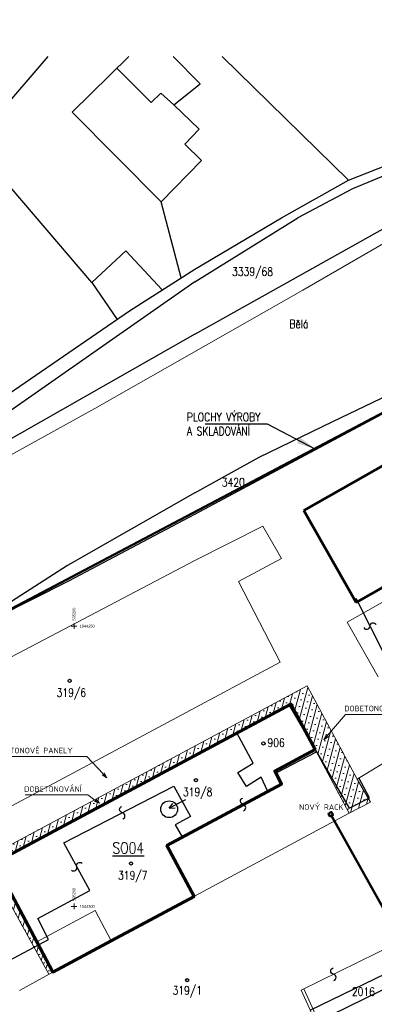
# Model space of a CAD drawing. Header units: millimetres. Extents: x -156521 to 298750130, y -256155368 to 337239.
# Tile 60 of 74: x 766133 to 829403, y -276110 to -100449. Entities that reach past the tile are written whole.
import ezdxf
from ezdxf.enums import TextEntityAlignment as Align
from ezdxf.lldxf.tags import DXFTag

# ---------------------------------------------------------------- set-up
doc = ezdxf.new("R2010")
doc.units = ezdxf.units.MM
for name, color, linetype, lineweight in [('_propojení slaboproud', 5, 'Continuous', 50), ('hranice', 7, 'Continuous', 20), ('IN_C_TENKA', 7, 'Continuous', 18), ('IN_NS_TLUSTA', 1, 'Continuous', 60), ('IN_SRAFY', 8, 'Continuous', 9), ('Vrstva 1', 7, 'Continuous', 0), ('Vrstva 39', 7, 'Continuous', 0)]:
    doc.layers.add(name, color=color, linetype=linetype, lineweight=lineweight)
doc.layers.add('_VÝŘEZ', color=40, linetype='Continuous', plot=False)
doc.layers.add('IN_TEXT', color=7, linetype='Continuous')
doc.layers.add('KATASTR', color=116, linetype='Continuous')
doc.styles.add('Koty', font='romand.shx', dxfattribs={"width": 0.8})
doc.styles.add('ROMAND', font='romand.shx', dxfattribs={"width": 0.85})
doc.styles.get("Standard").update_dxf_attribs({"font": 'arial.ttf'})
doc.styles.add('Style-cs_Working', font='cs_Working.shx')
tags = doc.linetypes.add('DOT2', pattern=[0.875, 0.125, -0.75]).pattern_tags.tags
tags[6:7] = [DXFTag(74, 4), DXFTag(75, 0), DXFTag(340, '0'), DXFTag(46, 0.0), DXFTag(50, 0.0), DXFTag(44, 0.0), DXFTag(45, 0.0)]
tags[4:5] = [DXFTag(74, 4), DXFTag(75, 0), DXFTag(340, '0'), DXFTag(46, 0.0), DXFTag(50, 0.0), DXFTag(44, 0.0), DXFTag(45, 0.0)]
doc.dimstyles.new('IP 1_100', dxfattribs={"dimscale": 100, "dimtxt": 2.5, "dimasz": 2, "dimexe": 1, "dimexo": 1, "dimgap": 1, "dimtad": 1, "dimtoh": 1, "dimdec": 0, "dimzin": 0, "dimdsep": 46, "dimtxsty": 'ROMAND', "dimblk": 'ARCHTICK', "dimcen": 0.09, "dimclrt": 7, "dimadec": 0, "dimazin": 0, "dimtfac": 1, "dimtdec": 4, "dimtofl": 0, "dimtmove": 2, "dimatfit": 3, "dimfxl": 1, "dimtolj": 1, "dimtzin": 0, "dimarcsym": 0})

# ---------------------------------------------------------------- blocks, each defined once
blk = doc.blocks.new('_ArchTick')
at = {"color": 0, "linetype": 'ByBlock', "lineweight": 13, "transparency": 33554687, "const_width": 0.15}
blk.add_lwpolyline([(-0.5, -0.5), (0.5, 0.5)], dxfattribs=at)
blk = doc.blocks.new('977E')
at = {"color": 0, "linetype": 'ByBlock', "lineweight": -2, "transparency": 33554687}
for points in [[(778269, -238762), (767124, -238762)], [(778277, -238762), (778269, -238762)], [(779551, -239664), (778277, -238762)], [(780368, -240242), (779396, -239883)], [(780368, -240242), (779551, -239664)], [(779706, -239445), (780368, -240242)]]:
    blk.add_lwpolyline(points, dxfattribs=at)
at = {"color": 0, "linetype": 'ByBlock', "lineweight": -2, "transparency": 33554687, "insert": (766934, -238212), "char_height": 1000, "width": 11207.77, "attachment_point": 7}
blk.add_mtext('\\Fisocp.shx;DOBETONOVÁNÍ', dxfattribs=at)
blk = doc.blocks.new('9782')
at = {"color": 0, "linetype": 'ByBlock', "lineweight": -2, "transparency": 33554687}
for points in [[(778075, -231892), (755502, -231892)], [(778083, -231892), (778075, -231892)], [(781018, -234988), (778083, -231892)], [(781706, -235714), (780824, -235173)], [(781706, -235714), (781018, -234988)], [(781212, -234804), (781706, -235714)]]:
    blk.add_lwpolyline(points, dxfattribs=at)
at = {"color": 0, "linetype": 'ByBlock', "lineweight": -2, "transparency": 33554687, "insert": (755359, -231342), "char_height": 1000, "width": 20929.62, "attachment_point": 7}
blk.add_mtext('\\Fisocp.shx;STÁVAJÍCÍ BETONOVÉ PANELY', dxfattribs=at)
blk = doc.blocks.new('9C8E')
at = {"color": 0, "linetype": 'ByBlock', "lineweight": -2, "transparency": 33554687}
for points in [[(821027, -228179), (824242, -224383)], [(824242, -224383), (824250, -224383)], [(824250, -224383), (835395, -224383)], [(820381, -228942), (820823, -228006)], [(820381, -228942), (821027, -228179)], [(821232, -228352), (820381, -228942)]]:
    blk.add_lwpolyline(points, dxfattribs=at)
at = {"color": 0, "linetype": 'ByBlock', "lineweight": -2, "transparency": 33554687, "insert": (824062, -223833), "char_height": 1000, "width": 11207.77, "attachment_point": 7}
blk.add_mtext('\\Fisocp.shx;DOBETONOVÁNÍ', dxfattribs=at)

msp = doc.modelspace()

# ---------------------------------------------------------------- hatches: boundary and pattern name
at = {"layer": 'IN_SRAFY', "ltscale": 100, "transparency": 33554687}
h = msp.add_hatch(dxfattribs=at)
h.set_pattern_fill('SACNCR', color=8, scale=500, angle=30, style=0, pattern_type=2)
h.paths.add_polyline_path([(771342.73365, -270739.65056), (772041.63039, -270348.36719), (769678.37196, -265933.95032), (769460.02903, -265526.09957), (769167.32148, -264979.34044), (761615.77096, -250873.52303), (763114.25964, -250071.30698), (781475.00189, -240241.8821), (778296.84663, -240241.8821), (759936.10438, -250071.30698), (760378.83851, -250873.52303), (768163.68247, -264979.34044), (768465.43277, -265526.09957), (768690.52106, -265933.95032), (771126.78871, -270348.36719)])
h.paths.add_polyline_path([(824938.44567, -242030.05274), (826599.41019, -241140.85524), (824462.41372, -241140.85524)])
h.paths.add_polyline_path([(824462.41372, -241140.85524), (824923.85661, -241140.85524), (819070.40397, -231068.92303)])
h.paths.add_polyline_path([(824923.85661, -241140.85524), (826599.41019, -241140.85524), (828696.12603, -240018.37825), (828316.81639, -239362.77958), (826341.70065, -235948.99013), (823728.35757, -231068.92303), (823503.17312, -230648.42132), (819169.14636, -222555.20858), (814512.58624, -222555.20858), (818845.28835, -230648.42132), (819070.40397, -231068.92303), (821906.52727, -235948.99013), (823890.50159, -239362.77958), (824271.51247, -240018.37825)])
h.paths.add_polyline_path([(778296.84663, -240241.8821), (780367.54216, -240241.8821), (779475.76533, -239610.74787)])
h.paths.add_polyline_path([(780367.54216, -240241.8821), (781475.00189, -240241.8821), (782908.36162, -239474.53285), (804883.35483, -227710.21841), (804860.13693, -227666.78604), (807426.94004, -226348.50986), (814512.58624, -222555.20858), (811334.43098, -222555.20858), (804248.78478, -226348.50986), (801786.32848, -227666.78604), (801705.19957, -227710.21841), (779730.20636, -239474.53285)])
h.paths.add_polyline_path([(811334.43098, -222555.20858), (819169.14636, -222555.20858), (817423.4902, -219295.43022)])

# ---------------------------------------------------------------- linework, layer by layer
at = {"layer": '_propojení slaboproud'}
msp.add_line((821783.17199, -242466.98418), (833423.67668, -263269.79165), dxfattribs=at)
msp.add_lwpolyline([(821527.23227, -242623.49251), (822039.11172, -242310.47585), (821726.09506, -241798.5964), (821214.21561, -242111.61306)], close=True, dxfattribs=at)
at = {"layer": '_VÝŘEZ'}
msp.add_circle((845663.84983, -240937.04074), 243751.17809, dxfattribs=at)
at = {"layer": 'hranice', "ltscale": 100, "transparency": 33554687}
for p, q in [((759936.10438, -250071.30698), (817423.4902, -219295.43022)), ((826341.70065, -235948.99013), (817423.4902, -219295.43022)), ((759936.10438, -250071.30698), (771342.73365, -270739.65056))]:
    msp.add_line(p, q, dxfattribs=at)
at = {"layer": 'IN_C_TENKA', "transparency": 33554687}
for p, q in [((797397.20408, -196933.84048), (809486.10235, -190778.85999)), ((809486.10235, -190778.85999), (812837.72774, -196594.55258)), ((812837.72774, -196594.55258), (805185.52245, -200691.56295)), ((845508.45763, -196073.45374), (824564.2419, -207959.47129)), ((797397.20408, -196933.84048), (724808.6994, -234974.56311)), ((805185.52245, -200691.56295), (812616.57451, -215063.1102)), ((824564.2419, -207959.47129), (830096.15033, -217707.18393)), ((735902.297, -256132.10503), (812616.57451, -215063.1102)), ((818845.28835, -230648.42132), (824938.44567, -242030.05274)), ((826341.70065, -235948.99013), (831237.65427, -232953.59108)), ((826341.70065, -235948.99013), (831237.65427, -232953.59108)), ((828696.12603, -240018.37825), (826341.70065, -235948.99013)), ((824938.44567, -242030.05274), (828696.12603, -240018.37825)), ((772041.63039, -270348.36719), (824938.44567, -242030.05274)), ((797246.96287, -256854.69035), (792390.37195, -247782.88653)), ((779605.62636, -259391.19305), (769167.32148, -264979.34044)), ((779605.62636, -259391.19305), (782479.93527, -264760.2198)), ((841841.78177, -261025.07015), (816326.88013, -273589.60567)), ((772041.63039, -270348.36719), (766107.28504, -273670.76166)), ((822009.85096, -286029.52955), (816326.88013, -273589.60567))]:
    msp.add_line(p, q, dxfattribs=at)
at = {"layer": 'IN_C_TENKA', "color": 152, "transparency": 33554687}
for points in [[(659496.67402, -216118.30529), (676988.05076, -212406.12659), (699594.63949, -206274.05014), (715742.20109, -201755.6786), (732535.66913, -196591.8262), (758210.29481, -181584.37689), (779525.07687, -169804.3374), (816634.36898, -148708.92736), (843165.47768, -133372.50354), (871777.45752, -119075.83336), (879320.61466, -116216.50044), (892586.169, -115696.62223), (910533.68809, -114656.86303), (932903.05449, -116216.50044), (963075.68304, -121155.34897), (1007027.81039, -125072.80207), (1037813.5955, -123763.62365), (1057348.43064, -122452.37381)], [(1057348.43064, -159211.85696), (1046760.48264, -159596.62264), (1014519.7749, -158064.31031), (982419.61712, -155123.71242), (966102.03439, -152717.76921), (946039.435, -148173.2101), (932493.0353, -146255.14239), (917437.59557, -145308.21463), (899750.08214, -147096.85657), (883957.65855, -149832.42628), (859144.34693, -155664.14199), (827917.30818, -172146.54066), (799932.07557, -186917.83435), (758273.65616, -208906.17215), (745936.94235, -216981.07894), (734921.66866, -226156.71228), (710468.27834, -246526.18742), (709639.91256, -250345.36936), (716976.23671, -274314.25569), (727014.18534, -294717.12396), (735840.18883, -333141.88287), (740053.42988, -367018.27326), (741413.16408, -379058.48894), (741254.40725, -382535.61342)]]:
    msp.add_lwpolyline(points, dxfattribs=at)
at = {"layer": 'IN_C_TENKA', "color": 165, "lineweight": 50, "transparency": 33554687}
msp.add_lwpolyline([(758273.65616, -208906.17215), (859144.34693, -155664.14199), (859144.34693, -155664.14199), (861767.62177, -165746.02011), (859458.99953, -167768.93518), (859896.97097, -169264.34306), (886697.58781, -155822.63812), (891844.95885, -166085.67541), (914103.9626, -154628.09458), (917716.72897, -155723.91679), (930361.47451, -179022.47631), (911950.62868, -188670.66806), (921566.10792, -214154.25484), (932883.709, -213035.65938), (938143.72974, -225637.75585), (923532.74422, -232179.77135), (934614.32543, -256128.13276), (925353.47248, -260468.92662), (880362.906, -273589.60567), (857822.96665, -281262.38528)], dxfattribs=at)
at = {"layer": 'IN_C_TENKA', "color": 3, "linetype": 'DOT2', "lineweight": 20, "ltscale": 500, "transparency": 33554687}
msp.add_lwpolyline([(816805.14951, -273354.08712), (823277.58473, -287511.04457), (810982.98841, -293832.78031), (789476.19014, -308448.20835), (787493.74554, -308683.99882), (785959.4079, -306346.29774), (786512.78129, -303882.91153), (789563.03541, -302756.44927), (793875.0054, -301534.45061), (809966.09051, -292594.57617)], dxfattribs=at)
at = {"layer": 'IN_NS_TLUSTA', "transparency": 33554687}
for p, q in [((851375.12765, -168368.62831), (816812.69112, -187982.54126)), ((816812.69112, -187982.54126), (826140.89833, -204420.13689)), ((844373.39925, -194073.33494), (826140.89833, -204420.13689))]:
    msp.add_line(p, q, dxfattribs=at)
at = {"layer": 'IN_NS_TLUSTA', "ltscale": 1000, "transparency": 33554687}
msp.add_lwpolyline([(818826.35726, -230658.55608), (811649.87196, -234500.48808), (812872.70342, -236815.9135), (792390.37195, -247782.88653), (797246.96287, -256854.69035), (782479.93527, -264760.2198), (772041.63039, -270348.36719), (769167.32148, -264979.34044), (761615.77096, -250873.52303), (814512.58624, -222555.20858), (818845.28835, -230648.42132)], close=True, dxfattribs=at)
at = {"layer": 'KATASTR', "transparency": 33554687}
for p, q in [((758772.02002, -121387.88035), (771194.33834, -106991.82662)), ((785593.80189, -106991.82662), (775467.48587, -116937.68301)), ((798357.20014, -111877.82378), (793504.99281, -106991.82662)), ((824812.36092, -129090.34429), (802273.45718, -106991.82662)), ((783444.59405, -109102.73373), (789602.15071, -115251.06742)), ((793655.20965, -115620.50451), (798357.20014, -111877.82378)), ((789602.15071, -115251.06742), (791288.23492, -113562.45395)), ((791288.23492, -113562.45395), (793655.20965, -115620.50451)), ((798166.04101, -120005.3135), (793655.20965, -115620.50451)), ((775467.48587, -116937.68301), (791395.34655, -132960.57783)), ((824812.36092, -129090.34429), (852487.01257, -118065.84616)), ((853001.66111, -119300.17471), (825520.0201, -130614.82089)), ((795574.37194, -122671.46888), (798166.04101, -120005.3135)), ((798568.15779, -125581.61516), (795574.37194, -122671.46888)), ((791395.34655, -132960.57783), (798568.15779, -125581.61516)), ((812816.40341, -135817.41751), (824812.36092, -129090.34429)), ((779005.34427, -147306.1394), (764414.82758, -130246.15157)), ((825520.0201, -130614.82089), (815760.42569, -135817.41751)), ((794930.05405, -146511.79059), (791395.34655, -132960.57783)), ((797397.20408, -156535.04133), (834405.88614, -135817.41751)), ((785056.10251, -141670.79483), (779005.34427, -147306.1394)), ((791570.63085, -148665.54653), (785056.10251, -141670.79483)), ((785744.05762, -152401.01419), (797397.20408, -144930.07888)), ((797397.20408, -147218.37941), (750050.56083, -180268.53487)), ((779005.34427, -147306.1394), (783530.4052, -153916.37747)), ((746453.90574, -179297.22114), (785744.05762, -152401.01419)), ((797397.20408, -188642.07093), (859144.34693, -155664.14199)), ((797397.20408, -156535.04133), (743984.2314, -186916.83162)), ((822023.38781, -172106.68153), (845151.37527, -161019.10442)), ((808886.25266, -178505.485), (822023.38781, -172106.68153)), ((797397.20408, -184885.79156), (808886.25266, -178505.485)), ((797397.20408, -184885.79156), (774641.90906, -197800.67306)), ((774879.08303, -200532.74371), (797397.20408, -188642.07093)), ((774641.90906, -197800.67306), (757760.98778, -208708.63224)), ((758273.65616, -208906.17215), (774879.08303, -200532.74371)), ((826095.23922, -203634.9303), (831182.07262, -213622.12403)), ((804860.13693, -227666.78604), (814243.92125, -222847.39832)), ((814243.92125, -222847.39832), (819104.88042, -231133.32284)), ((807766.57855, -233103.69486), (804860.13693, -227666.78604)), ((811989.8, -234735.56418), (819082.85444, -231090.34633)), ((819082.85444, -231090.34633), (824923.85661, -241140.85524)), ((805050.79838, -234782.09384), (807766.57855, -233103.69486)), ((806574.63918, -237247.78686), (805050.79838, -234782.09384)), ((813029.46247, -236731.50931), (811989.8, -234735.56418)), ((795183.0184, -246340.6167), (813029.46247, -236731.50931)), ((809233.88293, -235604.32836), (806574.63918, -237247.78686)), ((810383.46044, -238128.01037), (809233.88293, -235604.32836)), ((828525.07561, -239253.64163), (826636.63014, -235698.65837)), ((774007.33325, -247289.14529), (793618.5259, -237176.9143)), ((793618.5259, -237176.9143), (796613.84746, -242610.06385)), ((795711.62534, -239623.17696), (792827.42787, -241134.95047)), ((792827.42787, -241134.95047), (793475.8724, -240307.1171)), ((824923.85661, -241140.85524), (828525.07561, -239253.64163)), ((792827.42787, -241134.95047), (793877.14717, -241072.67866)), ((796613.84746, -242610.06385), (793879.27672, -244082.26325)), ((793879.27672, -244082.26325), (795183.0184, -246340.6167)), ((778648.10295, -255819.16914), (774007.33325, -247289.14529)), ((769389.76914, -260787.79532), (778648.10295, -255819.16914)), ((818948.26147, -279327.76364), (863764.8133, -257525.69445)), ((771265.62138, -264569.1086), (769389.76914, -260787.79532)), ((817964.52276, -277174.37679), (849701.56787, -261659.70627)), ((763388.35738, -268744.17645), (771265.62138, -264569.1086))]:
    msp.add_line(p, q, dxfattribs=at)
at = {"layer": 'KATASTR', "color": 7, "lineweight": 50, "transparency": 33554687}
for p, q in [((811649.87196, -234500.48808), (818826.35726, -230658.55608)), ((812873.42606, -236817.28181), (811649.87196, -234500.48808)), ((792390.37195, -247782.88653), (812873.42606, -236817.28181)), ((769167.32148, -264979.34044), (772041.63039, -270348.36719))]:
    msp.add_line(p, q, dxfattribs=at)
at = {"layer": 'KATASTR', "transparency": 33554687}
for points in [[(797397.20408, -147218.37941), (815760.42569, -135817.41751)], [(797397.20408, -144930.07888), (812816.40341, -135817.41751)]]:
    msp.add_lwpolyline(points, dxfattribs=at)
for points in [[(827534.90815, -208898.72834, 0.7743874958), (828638.65592, -208628.52717, -0.7812922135), (829741.57034, -208358.53)], [(806059.41975, -241573.06428, 0.7743874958), (805994.06785, -240438.60541, -0.7812922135), (805928.76529, -239305.00306)], [(784509.19574, -243060.71414, 0.7743874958), (784443.84383, -241926.25526, -0.7812922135), (784378.54127, -240792.65292)], [(775371.13813, -252167.52705, 0.7743874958), (776327.7181, -251554.15722, -0.7812922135), (777283.57585, -250941.25048)], [(822172.14015, -271877.81172, 0.7743874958), (822106.78825, -270743.35284, -0.7812922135), (822041.48569, -269609.7505)]]:
    msp.add_lwpolyline(points, format="xyb", dxfattribs=at)
for centre, radius in [((775038.16118, -218396.56775), 285.64403), ((809624.15277, -229570.33014), 285.64403), ((797574.34721, -236117.32549), 285.64403), ((792790.88687, -241311.08967), 1500), ((785992.39143, -250991.45677), 285.64403), ((796009.62609, -271802.99736), 285.64403)]:
    msp.add_circle(centre, radius, dxfattribs=at)
at = {"layer": 'Vrstva 1', "color": 3, "linetype": 'Continuous', "lineweight": 0, "transparency": 33554687}
for p, q in [((775333.24151, -208646.94478), (776333.24151, -208646.94478)), ((775833.24151, -208146.94478), (775833.24151, -209146.94478)), ((775833.24151, -258146.94478), (775833.24151, -259146.94478)), ((775333.24151, -258646.94478), (776333.24151, -258646.94478))]:
    msp.add_line(p, q, dxfattribs=at)

# ---------------------------------------------------------------- block references
at = {"layer": 'hranice', "transparency": 33554687}
for name in ['9C8E', '9782', '977E']:
    msp.add_blockref(name, (0, 0), dxfattribs=at)

# ---------------------------------------------------------------- texts
at = {"layer": '_propojení slaboproud', "lineweight": -3, "transparency": 33554687, "insert": (815981.21974, -241432.89464), "char_height": 1000, "width": 16049.5978552, "attachment_point": 7}
msp.add_mtext('{\\Fisocp|c238;NOVÝ RACK}', dxfattribs=at)
at = {"layer": 'IN_TEXT', "transparency": 33554687, "char_height": 1500, "width": 15598.1238374, "attachment_point": 1, "style": 'Koty'}
for s, insert in [('PLOCHY VÝROBY A SKLADOVÁNÍ', (795956.49777, -170602.78156)), ('{\\H1.3333x;\\LSO04}', (782689.5308, -247222.33447))]:
    msp.add_mtext(s, dxfattribs=dict(at, insert=insert))
at = {"layer": 'KATASTR', "transparency": 33554687, "char_height": 1500, "width": 486.76591, "attachment_point": 1, "style": 'Koty'}
for s, insert in [('3339/68', (804024.7627, -144641.99308)), ('Bělá', (814261.07616, -153967.66535)), ('3420', (802191.58222, -182223.29065)), ('319/6', (772729.2482, -219752.58864)), ('906', (810331.84962, -228690.95928)), ('319/8', (795265.43423, -237473.34638)), ('319/7', (783683.47845, -252347.47767)), ('319/1', (793411.29491, -272880.89495)), ('2016', (825400.72127, -273112.90212))]:
    msp.add_mtext(s, dxfattribs=dict(at, insert=insert))
at = {"layer": 'Vrstva 39', "color": 2, "linetype": 'Continuous', "lineweight": 0, "transparency": 33554687, "style": 'Style-cs_Working'}
for p in [(775833.24251, -207646.94478), (775833.24251, -257646.94478)]:
    msp.add_text('535200', height=499.998, rotation=90, dxfattribs=at).set_placement(p, align=Align.MIDDLE_LEFT)
for s, p in [('1044250', (776833.24151, -208646.94578)), ('1044300', (776833.24151, -258646.94578))]:
    msp.add_text(s, height=499.998, dxfattribs=at).set_placement(p, align=Align.MIDDLE_LEFT)

# ---------------------------------------------------------------- leaders
at = {"layer": 'IN_TEXT', "transparency": 33554687}
msp.add_leader([(818974.05558, -177118.30088), (810342.27783, -172611.96037), (799254.55122, -172611.96037)], dimstyle='IP 1_100', override={"dimasz": 35, "dimgap": 1, "dimtad": 0, "dimclrd": 256}, dxfattribs=at)

doc.saveas('drawing.dxf')
